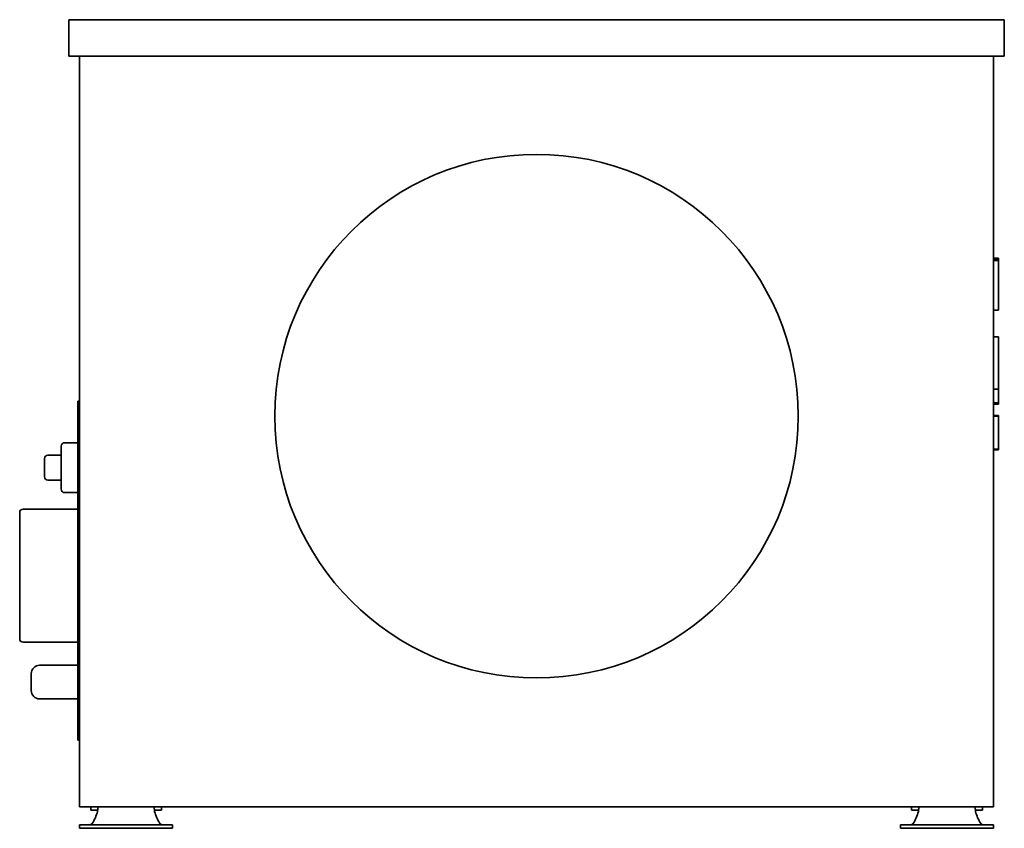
# Model space of a CAD drawing. Header units: millimetres. Extents: x 334 to 926, y 202 to 689.
import ezdxf

# ---------------------------------------------------------------- set-up
doc = ezdxf.new("R2010")
doc.units = ezdxf.units.MM
doc.header["$LTSCALE"] = 3
doc.layers.add('Krawędzie widoczne(ISO)', color=7, linetype='Continuous', lineweight=35, true_color=0x262659)

msp = doc.modelspace()

# ---------------------------------------------------------------- linework, layer by layer
at = {"layer": 'Krawędzie widoczne(ISO)'}
for p, q in [((363.25, 688.73), (926.25, 688.73)), ((363.25, 666.73), (363.25, 688.73)), ((926.25, 666.73), (926.25, 688.73)), ((926.25, 666.73), (363.25, 666.73)), ((369.75, 666.73), (369.75, 215.23)), ((919.75, 666.73), (919.75, 215.23)), ((922.75, 545.32), (919.75, 545.32)), ((922.75, 545.32), (922.75, 544.63)), ((922.75, 544.63), (919.75, 544.63)), ((922.75, 543.83), (919.75, 543.83)), ((922.75, 544.63), (922.75, 543.83)), ((922.75, 543.83), (922.75, 541.35)), ((922.75, 541.35), (922.75, 539.05)), ((922.75, 539.05), (922.75, 513.95)), ((922.75, 513.95), (919.75, 513.95)), ((922.75, 497.87), (919.75, 497.87)), ((922.75, 497.87), (922.75, 493.61)), ((922.75, 493.61), (922.75, 479.59)), ((922.75, 479.59), (922.75, 466.5)), ((922.75, 466.5), (919.75, 466.5)), ((922.75, 466.5), (922.75, 462.94)), ((922.75, 462.94), (922.75, 458.31)), ((368.75, 455.23), (368.75, 459.23)), ((369.75, 459.23), (368.75, 459.23)), ((922.75, 458.31), (919.75, 458.31)), ((922.75, 457.5), (919.75, 457.5)), ((922.75, 458.31), (922.75, 457.5)), ((368.75, 455.23), (368.75, 259.23)), ((922.75, 450.7), (919.75, 450.7)), ((922.75, 450.7), (922.75, 450.28)), ((922.75, 450.28), (919.75, 450.28)), ((922.75, 450.28), (922.75, 430.28)), ((368.75, 434.23), (360.75, 434.23)), ((358.75, 426.73), (350.75, 426.73)), ((358.75, 406.23), (358.75, 432.23)), ((922.75, 430.28), (919.75, 430.28)), ((922.75, 429.86), (919.75, 429.86)), ((922.75, 430.28), (922.75, 429.86)), ((348.75, 413.73), (348.75, 424.73)), ((358.75, 411.73), (350.75, 411.73)), ((368.75, 404.23), (360.75, 404.23)), ((333.75, 316.23), (333.75, 392.23)), ((368.75, 394.23), (335.75, 394.23)), ((368.75, 314.23), (335.75, 314.23)), ((368.75, 300.33), (345.75, 300.33)), ((340.75, 285.13), (340.75, 295.33)), ((368.75, 280.13), (345.75, 280.13)), ((368.75, 255.23), (368.75, 259.23)), ((368.75, 255.23), (369.75, 255.23)), ((919.75, 215.23), (369.75, 215.23)), ((376.46, 215.23), (376.46, 213.23)), ((419.04, 215.23), (419.04, 213.23)), ((870.46, 215.23), (870.46, 213.23)), ((913.04, 215.23), (913.04, 213.23)), ((377.43, 213.23), (376.46, 213.23)), ((377.43, 213.23), (380.65, 213.23)), ((414.85, 213.23), (418.07, 213.23)), ((419.04, 213.23), (418.07, 213.23)), ((871.43, 213.23), (870.46, 213.23)), ((871.43, 213.23), (874.65, 213.23)), ((908.85, 213.23), (912.07, 213.23)), ((913.04, 213.23), (912.07, 213.23)), ((369.83, 204.27), (371.59, 204.27)), ((369.83, 204.27), (369.83, 202.27)), ((371.59, 202.27), (369.83, 202.27)), ((393.51, 204.27), (371.59, 204.27)), ((371.59, 202.27), (393.51, 202.27)), ((393.51, 204.27), (401.99, 204.27)), ((401.99, 202.27), (393.51, 202.27)), ((401.99, 204.27), (423.91, 204.27)), ((401.99, 202.27), (423.91, 202.27)), ((423.91, 204.27), (425.67, 204.27)), ((425.67, 202.27), (423.91, 202.27)), ((425.67, 204.27), (425.67, 202.27)), ((863.83, 204.27), (865.59, 204.27)), ((863.83, 204.27), (863.83, 202.27)), ((865.59, 202.27), (863.83, 202.27)), ((887.51, 204.27), (865.59, 204.27)), ((865.59, 202.27), (887.51, 202.27)), ((887.51, 204.27), (895.99, 204.27)), ((895.99, 202.27), (887.51, 202.27)), ((895.99, 204.27), (917.91, 204.27)), ((895.99, 202.27), (917.91, 202.27)), ((917.91, 204.27), (919.67, 204.27)), ((919.67, 202.27), (917.91, 202.27)), ((919.67, 204.27), (919.67, 202.27))]:
    msp.add_line(p, q, dxfattribs=at)
msp.add_circle((644.75, 450.23), 157.5, dxfattribs=at)
for centre, radius, start, end in [((360.75, 432.23), 2, 90, 180), ((350.75, 424.73), 2, 90, 180), ((350.75, 413.73), 2, 180, 270), ((360.75, 406.23), 2, 180, 270), ((335.75, 392.23), 2, 90, 180), ((335.75, 316.23), 2, 180, 270), ((345.75, 295.33), 5, 90, 180), ((345.75, 285.13), 5, 180, 270), ((358.15, 217.69), 23, 326.71749, 346.77819), ((437.35, 217.69), 23, 193.22181, 213.28251), ((852.15, 217.69), 23, 326.71749, 346.77819), ((931.35, 217.69), 23, 193.22181, 213.28251)]:
    msp.add_arc(centre, radius, start, end, dxfattribs=at)
for points, knots in [([(381, 215.23), (380.98, 215.23), (380.95, 215.16), (380.88, 214.87), (380.85, 214.67), (380.77, 214.15), (380.73, 213.84), (380.64, 213.16), (380.59, 212.8), (380.54, 212.43)], [0, 0, 0, 0, 0.1113973, 0.1113973, 0.2218681, 0.2218681, 0.3323097, 0.3323097, 0.4436983, 0.4436983, 0.4436983, 0.4436983]), ([(414.96, 212.43), (414.91, 212.8), (414.86, 213.16), (414.77, 213.84), (414.73, 214.15), (414.65, 214.67), (414.62, 214.87), (414.55, 215.16), (414.52, 215.23), (414.5, 215.23)], [0, 0, 0, 0, 0.1114459, 0.1114459, 0.2219303, 0.2219303, 0.3324441, 0.3324441, 0.4438708, 0.4438708, 0.4438708, 0.4438708]), ([(875, 215.23), (874.98, 215.23), (874.95, 215.16), (874.88, 214.87), (874.85, 214.67), (874.77, 214.15), (874.73, 213.84), (874.64, 213.16), (874.59, 212.8), (874.54, 212.43)], [0, 0, 0, 0, 0.1113973, 0.1113973, 0.2218681, 0.2218681, 0.3323097, 0.3323097, 0.4436983, 0.4436983, 0.4436983, 0.4436983]), ([(908.96, 212.43), (908.91, 212.8), (908.86, 213.16), (908.77, 213.84), (908.73, 214.15), (908.65, 214.67), (908.62, 214.87), (908.55, 215.16), (908.52, 215.23), (908.5, 215.23)], [0, 0, 0, 0, 0.1114459, 0.1114459, 0.2219303, 0.2219303, 0.3324441, 0.3324441, 0.4438708, 0.4438708, 0.4438708, 0.4438708]), ([(377.38, 205.07), (377.36, 205.05), (377.34, 205.04), (377.32, 205.02), (377.3, 205.01), (377.27, 204.99), (377.25, 204.98), (377.23, 204.96), (377.21, 204.95), (377.19, 204.93), (377.17, 204.92), (377.15, 204.9), (377.12, 204.89), (377.1, 204.88), (377.08, 204.86), (377.06, 204.85), (377.04, 204.83), (377.02, 204.82), (377.01, 204.81), (377, 204.81), (377, 204.81), (376.99, 204.8), (376.97, 204.79), (376.95, 204.78), (376.93, 204.76), (376.91, 204.75), (376.88, 204.73), (376.86, 204.72), (376.84, 204.71), (376.82, 204.69), (376.79, 204.68), (376.77, 204.67), (376.75, 204.66), (376.73, 204.64), (376.7, 204.63), (376.68, 204.62), (376.66, 204.61), (376.64, 204.6), (376.61, 204.58), (376.59, 204.57), (376.57, 204.56), (376.54, 204.55), (376.52, 204.54), (376.5, 204.53), (376.48, 204.52), (376.45, 204.51), (376.43, 204.5), (376.41, 204.49), (376.38, 204.48), (376.36, 204.47), (376.34, 204.46), (376.31, 204.45), (376.29, 204.44), (376.27, 204.43), (376.24, 204.42), (376.24, 204.42), (376.23, 204.42), (376.23, 204.42), (376.21, 204.41), (376.19, 204.4), (376.17, 204.4), (376.15, 204.39), (376.12, 204.38), (376.1, 204.38), (376.08, 204.37), (376.05, 204.36), (376.03, 204.36), (376, 204.35), (375.98, 204.34), (375.95, 204.34), (375.93, 204.33), (375.91, 204.33), (375.88, 204.32), (375.86, 204.32), (375.83, 204.31), (375.8, 204.31), (375.78, 204.3), (375.76, 204.3), (375.74, 204.3), (375.71, 204.29), (375.69, 204.29), (375.66, 204.29), (375.64, 204.28), (375.61, 204.28), (375.59, 204.28), (375.56, 204.28), (375.54, 204.28), (375.51, 204.27), (375.49, 204.27), (375.46, 204.27), (375.44, 204.27), (375.41, 204.27), (375.39, 204.27), (375.36, 204.27)], [0, 0, 0, 0, 0.0078163, 0.0078163, 0.0078163, 0.0156656, 0.0156656, 0.0156656, 0.0235447, 0.0235447, 0.0235447, 0.0314507, 0.0314507, 0.0314507, 0.0393801, 0.0393801, 0.0393801, 0.0456978, 0.0456978, 0.0456978, 0.0473294, 0.0473294, 0.0473294, 0.0552907, 0.0552907, 0.0552907, 0.0632562, 0.0632562, 0.0632562, 0.0712194, 0.0712194, 0.0712194, 0.0791739, 0.0791739, 0.0791739, 0.0871132, 0.0871132, 0.0871132, 0.0950308, 0.0950308, 0.0950308, 0.1029204, 0.1029204, 0.1029204, 0.1107759, 0.1107759, 0.1107759, 0.1185913, 0.1185913, 0.1185913, 0.1263609, 0.1263609, 0.1263609, 0.1340793, 0.1340793, 0.1340793, 0.1356977, 0.1356977, 0.1356977, 0.1417721, 0.1417721, 0.1417721, 0.1495008, 0.1495008, 0.1495008, 0.1572621, 0.1572621, 0.1572621, 0.1650505, 0.1650505, 0.1650505, 0.1728601, 0.1728601, 0.1728601, 0.1811091, 0.1811091, 0.1811091, 0.1885372, 0.1885372, 0.1885372, 0.1964318, 0.1964318, 0.1964318, 0.2043573, 0.2043573, 0.2043573, 0.2123021, 0.2123021, 0.2123021, 0.2202542, 0.2202542, 0.2202542, 0.2282011, 0.2282011, 0.2282011, 0.2282011]), ([(420.14, 204.27), (419.96, 204.27), (419.78, 204.29), (419.44, 204.36), (419.27, 204.41), (418.93, 204.56), (418.76, 204.64), (418.43, 204.85), (418.28, 204.96), (418.12, 205.07)], [-0.238205, -0.238205, -0.238205, -0.238205, -0.1772118, -0.1772118, -0.118791, -0.118791, -0.0580717, -0.0580717, 0, 0, 0, 0]), ([(871.38, 205.07), (871.36, 205.05), (871.34, 205.04), (871.32, 205.02), (871.3, 205.01), (871.27, 204.99), (871.25, 204.98), (871.23, 204.96), (871.21, 204.95), (871.19, 204.93), (871.17, 204.92), (871.15, 204.9), (871.12, 204.89), (871.1, 204.88), (871.08, 204.86), (871.06, 204.85), (871.04, 204.83), (871.02, 204.82), (871.01, 204.81), (871, 204.81), (871, 204.81), (870.99, 204.8), (870.97, 204.79), (870.95, 204.78), (870.93, 204.76), (870.91, 204.75), (870.88, 204.73), (870.86, 204.72), (870.84, 204.71), (870.82, 204.69), (870.79, 204.68), (870.77, 204.67), (870.75, 204.66), (870.73, 204.64), (870.7, 204.63), (870.68, 204.62), (870.66, 204.61), (870.64, 204.6), (870.61, 204.58), (870.59, 204.57), (870.57, 204.56), (870.54, 204.55), (870.52, 204.54), (870.5, 204.53), (870.48, 204.52), (870.45, 204.51), (870.43, 204.5), (870.41, 204.49), (870.38, 204.48), (870.36, 204.47), (870.34, 204.46), (870.31, 204.45), (870.29, 204.44), (870.27, 204.43), (870.24, 204.42), (870.24, 204.42), (870.23, 204.42), (870.23, 204.42), (870.21, 204.41), (870.19, 204.4), (870.17, 204.4), (870.15, 204.39), (870.12, 204.38), (870.1, 204.38), (870.08, 204.37), (870.05, 204.36), (870.03, 204.36), (870, 204.35), (869.98, 204.34), (869.95, 204.34), (869.93, 204.33), (869.91, 204.33), (869.88, 204.32), (869.86, 204.32), (869.83, 204.31), (869.8, 204.31), (869.78, 204.3), (869.76, 204.3), (869.74, 204.3), (869.71, 204.29), (869.69, 204.29), (869.66, 204.29), (869.64, 204.28), (869.61, 204.28), (869.59, 204.28), (869.56, 204.28), (869.54, 204.28), (869.51, 204.27), (869.49, 204.27), (869.46, 204.27), (869.44, 204.27), (869.41, 204.27), (869.39, 204.27), (869.36, 204.27)], [0, 0, 0, 0, 0.0078163, 0.0078163, 0.0078163, 0.0156656, 0.0156656, 0.0156656, 0.0235447, 0.0235447, 0.0235447, 0.0314507, 0.0314507, 0.0314507, 0.0393801, 0.0393801, 0.0393801, 0.0456978, 0.0456978, 0.0456978, 0.0473294, 0.0473294, 0.0473294, 0.0552907, 0.0552907, 0.0552907, 0.0632562, 0.0632562, 0.0632562, 0.0712194, 0.0712194, 0.0712194, 0.0791739, 0.0791739, 0.0791739, 0.0871132, 0.0871132, 0.0871132, 0.0950308, 0.0950308, 0.0950308, 0.1029204, 0.1029204, 0.1029204, 0.1107759, 0.1107759, 0.1107759, 0.1185913, 0.1185913, 0.1185913, 0.1263609, 0.1263609, 0.1263609, 0.1340793, 0.1340793, 0.1340793, 0.1356977, 0.1356977, 0.1356977, 0.1417721, 0.1417721, 0.1417721, 0.1495008, 0.1495008, 0.1495008, 0.1572621, 0.1572621, 0.1572621, 0.1650505, 0.1650505, 0.1650505, 0.1728601, 0.1728601, 0.1728601, 0.1811091, 0.1811091, 0.1811091, 0.1885372, 0.1885372, 0.1885372, 0.1964318, 0.1964318, 0.1964318, 0.2043573, 0.2043573, 0.2043573, 0.2123021, 0.2123021, 0.2123021, 0.2202542, 0.2202542, 0.2202542, 0.2282011, 0.2282011, 0.2282011, 0.2282011]), ([(914.14, 204.27), (913.96, 204.27), (913.78, 204.29), (913.44, 204.36), (913.27, 204.41), (912.93, 204.56), (912.76, 204.64), (912.43, 204.85), (912.28, 204.96), (912.12, 205.07)], [-0.238205, -0.238205, -0.238205, -0.238205, -0.1772118, -0.1772118, -0.118791, -0.118791, -0.0580717, -0.0580717, 0, 0, 0, 0])]:
    msp.add_open_spline(points, degree=3, knots=knots, dxfattribs=at)

doc.saveas('drawing.dxf')
